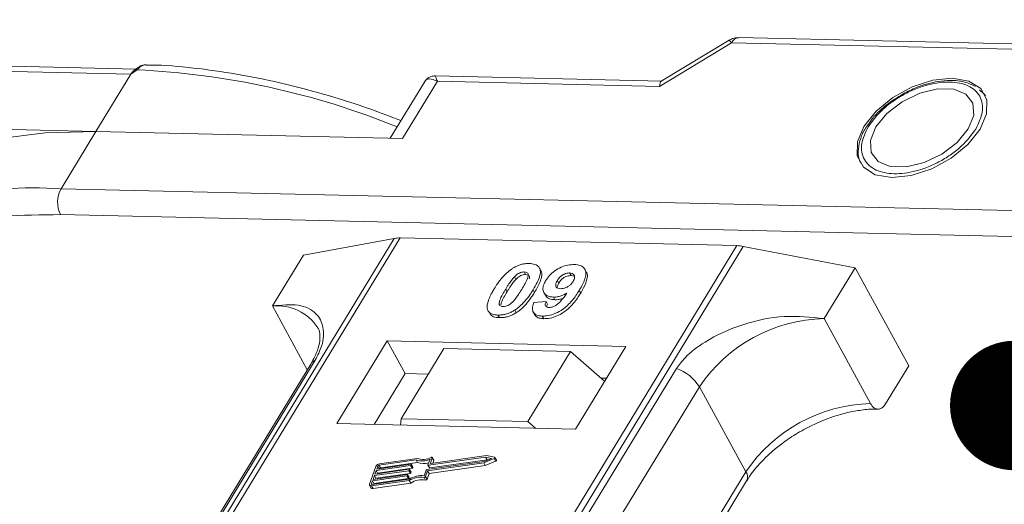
# Model space of a CAD drawing. Header units: millimetres. Extents: x -956 to 636, y -192 to 923.
# Tile 73 of 75: x 471 to 509, y 743 to 761. Entities that reach past the tile are written whole.
import ezdxf

# ---------------------------------------------------------------- set-up
doc = ezdxf.new("R2010")
doc.units = ezdxf.units.MM
doc.styles.get("Standard").update_dxf_attribs({"font": '仿宋_GB2312.ttf', "width": 0.8})
doc.dimstyles.new('ISO-25.1', dxfattribs={"dimtxt": 6, "dimasz": 5, "dimexe": 3.5, "dimexo": 0.625, "dimgap": 1.5, "dimtad": 1, "dimtoh": 1, "dimtxsty": 'Standard', "dimcen": 2.5, "dimadec": 0, "dimazin": 0, "dimtfac": 1, "dimtmove": 0, "dimatfit": 3, "dimfxl": 0, "dimarcsym": 0})

msp = doc.modelspace()

# ---------------------------------------------------------------- linework, layer by layer
at = {"color": 7, "linetype": 'Continuous', "lineweight": 15}
for p, q in [((528.999, 759.893), (498.807, 760.586)), ((495.745, 758.707), (498.515, 760.386)), ((498.426, 760.484), (495.816, 758.902)), ((498.515, 760.386), (528.707, 759.694)), ((475.573, 759.376), (447.944, 760.01)), ((448.021, 759.802), (475.368, 759.175)), ((475.368, 759.175), (474.023, 756.965)), ((475.607, 759.343), (475.368, 759.175)), ((495.832, 758.912), (487.107, 759.112)), ((486.683, 758.874), (485.364, 756.705)), ((485.84, 756.694), (487.184, 758.904)), ((487.184, 758.904), (495.745, 758.707)), ((508.232, 758.435), (508.076, 758.574)), ((508.256, 758.419), (508.311, 758.346)), ((474.023, 756.965), (462.869, 757.221)), ((503.836, 757.303), (503.75, 757.182)), ((472.679, 754.756), (474.023, 756.965)), ((474.023, 756.965), (485.84, 756.694)), ((524.972, 753.556), (472.679, 754.756)), ((524.949, 752.56), (472.656, 753.76)), ((485.522, 752.845), (468.091, 724.198)), ((468.306, 724.193), (485.751, 752.862)), ((498.724, 752.565), (481.279, 723.895)), ((482.021, 752.201), (485.522, 752.845)), ((485.751, 752.862), (498.724, 752.565)), ((482.021, 752.201), (480.825, 750.237)), ((481.546, 723.889), (498.977, 752.537)), ((498.977, 752.537), (503.283, 751.713)), ((490.532, 751.55), (490.587, 751.449)), ((491.17, 751.606), (491.115, 751.707)), ((492.335, 751.409), (492.28, 751.51)), ((492.92, 751.554), (492.865, 751.655)), ((502.087, 749.749), (503.283, 751.713)), ((503.283, 751.713), (505.352, 747.931)), ((490.154, 751.363), (490.209, 751.262)), ((491.812, 751.223), (491.867, 751.122)), ((492.335, 751.409), (492.437, 751.388)), ((489.817, 750.89), (489.872, 750.79)), ((490.93, 750.761), (490.875, 750.862)), ((491.288, 750.759), (491.343, 750.658)), ((492.709, 750.738), (492.654, 750.839)), ((490.908, 750.376), (491.375, 750.407)), ((491.375, 750.407), (491.43, 750.306)), ((491.661, 750.579), (491.716, 750.478)), ((480.825, 750.237), (482.171, 747.777)), ((489.18, 749.998), (489.236, 749.897)), ((490.166, 750.075), (490.221, 749.975)), ((490.879, 750.003), (490.935, 749.902)), ((489.52, 749.888), (489.576, 749.787)), ((491.227, 749.849), (491.282, 749.748)), ((503.881, 746.471), (502.087, 749.749)), ((485.25, 748.891), (483.308, 745.699)), ((494.445, 748.68), (485.25, 748.891)), ((485.25, 748.891), (485.94, 747.63)), ((485.785, 745.891), (487.428, 748.592)), ((492.313, 748.48), (487.428, 748.592)), ((492.313, 748.48), (490.669, 745.779)), ((493.628, 747.338), (492.313, 748.48)), ((492.502, 745.488), (494.445, 748.68)), ((470.224, 728.009), (482.474, 748.142)), ((482.302, 747.993), (470.052, 727.86)), ((496.397, 747.822), (484.147, 727.69)), ((485.94, 747.63), (484.745, 745.666)), ((486.83, 747.609), (485.94, 747.63)), ((504.455, 746.458), (505.352, 747.931)), ((493.697, 747.452), (493.491, 747.457)), ((485.033, 726.988), (497.283, 747.121)), ((499.077, 743.843), (497.283, 747.121)), ((485.766, 745.642), (485.785, 745.891)), ((485.785, 745.891), (490.669, 745.779)), ((490.669, 745.779), (490.964, 745.523)), ((483.308, 745.699), (492.502, 745.488)), ((486.364, 744.3), (484.934, 744.096)), ((486.408, 744.36), (484.954, 744.153)), ((486.419, 744.199), (486.364, 744.3)), ((486.775, 743.927), (488.982, 744.24)), ((486.823, 744.109), (486.902, 744.328)), ((489.044, 744.411), (486.836, 744.097)), ((486.891, 743.996), (489.099, 744.31)), ((486.916, 744.176), (486.99, 744.381)), ((489.079, 744.47), (486.93, 744.164)), ((487.045, 744.295), (486.99, 744.396)), ((486.99, 744.381), (487.045, 744.28)), ((487.008, 744.176), (487.045, 744.28)), ((488.977, 744.186), (489.37, 744.352)), ((488.982, 744.24), (489.272, 744.362)), ((489.032, 744.085), (489.425, 744.251)), ((489.272, 744.362), (489.044, 744.411)), ((489.099, 744.31), (489.044, 744.411)), ((489.389, 744.404), (489.079, 744.47)), ((489.099, 744.31), (489.131, 744.303)), ((489.37, 744.352), (489.425, 744.251)), ((489.457, 744.295), (489.402, 744.395)), ((484.814, 744.052), (484.569, 743.372)), ((486.083, 743.883), (484.755, 743.694)), ((484.775, 743.751), (486.103, 743.939)), ((484.826, 743.893), (484.775, 743.751)), ((486.154, 744.081), (484.826, 743.893)), ((484.881, 743.792), (484.826, 743.893)), ((484.846, 743.949), (486.175, 744.138)), ((484.887, 744.063), (484.846, 743.949)), ((484.881, 743.792), (486.209, 743.98)), ((484.942, 743.963), (484.887, 744.063)), ((484.934, 744.096), (484.989, 743.996)), ((484.989, 743.996), (486.419, 744.199)), ((486.138, 743.782), (486.083, 743.883)), ((486.116, 743.928), (486.106, 743.899)), ((486.161, 743.799), (486.106, 743.899)), ((486.171, 743.834), (486.116, 743.935)), ((486.172, 743.827), (486.116, 743.928)), ((486.209, 743.98), (486.154, 744.081)), ((486.188, 744.126), (486.178, 744.098)), ((486.233, 743.997), (486.178, 744.098)), ((486.243, 744.033), (486.188, 744.134)), ((486.243, 744.026), (486.188, 744.126)), ((486.233, 743.997), (486.243, 744.026)), ((486.673, 743.691), (486.751, 743.91)), ((486.731, 743.659), (486.809, 743.878)), ((486.809, 743.878), (488.977, 744.186)), ((486.865, 743.777), (486.809, 743.878)), ((486.823, 744.102), (486.878, 744.001)), ((486.891, 743.996), (486.836, 744.097)), ((499.077, 743.843), (486.861, 723.767)), ((486.865, 743.777), (489.032, 744.085)), ((486.923, 744.165), (486.916, 744.176)), ((489.032, 744.085), (488.977, 744.186)), ((484.683, 743.495), (484.643, 743.382)), ((484.649, 743.302), (486.102, 743.508)), ((484.669, 743.359), (486.099, 743.562)), ((486.011, 743.684), (484.683, 743.495)), ((484.738, 743.395), (484.683, 743.495)), ((484.704, 743.552), (486.032, 743.741)), ((484.755, 743.694), (484.704, 743.552)), ((484.738, 743.395), (486.067, 743.583)), ((484.81, 743.593), (484.755, 743.694)), ((484.8, 743.566), (484.81, 743.593)), ((484.81, 743.593), (486.138, 743.782)), ((484.871, 743.764), (484.881, 743.792)), ((486.067, 743.583), (486.011, 743.684)), ((486.045, 743.729), (486.035, 743.701)), ((486.09, 743.6), (486.035, 743.701)), ((486.1, 743.636), (486.045, 743.737)), ((486.045, 743.729), (486.1, 743.628)), ((486.09, 743.6), (486.1, 743.628)), ((486.157, 743.408), (486.102, 743.508)), ((486.161, 743.799), (486.172, 743.827)), ((486.669, 743.626), (486.724, 743.525)), ((486.786, 743.558), (486.731, 743.659)), ((486.786, 743.558), (486.865, 743.777)), ((487.099, 723.762), (499.104, 743.49)), ((484.57, 743.328), (484.626, 743.227)), ((484.643, 743.382), (484.655, 743.359)), ((484.704, 743.201), (484.649, 743.302)), ((484.704, 743.201), (486.157, 743.408)), ((484.729, 743.367), (484.738, 743.395))]:
    msp.add_line(p, q, dxfattribs=at)
at = {"color": 7, "linetype": 'Continuous', "lineweight": 15, "flags": 128}
for points in [[(475.607, 759.343), (475.594, 759.351), (475.582, 759.358), (475.571, 759.361), (475.562, 759.363), (475.555, 759.363), (475.549, 759.36), (475.545, 759.355), (475.543, 759.348)], [(507.03, 759.021), (506.28, 758.943), (505.49, 758.685), (504.736, 758.273), (504.093, 757.747), (503.623, 757.157), (503.373, 756.563), (503.366, 756.022), (503.604, 755.587), (504.064, 755.301), (504.699, 755.191), (505.449, 755.269), (506.239, 755.526), (506.993, 755.939), (507.636, 756.465), (508.106, 757.055), (508.356, 757.649), (508.363, 758.19), (508.125, 758.625), (507.665, 758.911), (507.03, 759.021)], [(504.083, 757.147), (503.874, 756.624), (503.904, 756.159), (504.172, 755.808), (504.643, 755.614), (505.262, 755.6), (505.953, 755.767), (506.634, 756.096), (507.222, 756.547), (507.646, 757.065), (507.855, 757.588), (507.825, 758.053), (507.557, 758.404), (507.086, 758.598), (506.467, 758.612), (505.776, 758.445), (505.095, 758.116), (504.507, 757.665), (504.083, 757.147)], [(474.023, 756.965), (472.062, 756.919), (470.223, 756.688), (468.527, 756.275), (466.993, 755.684), (465.636, 754.923), (464.473, 753.998), (463.516, 752.921), (463.373, 752.721)], [(486.947, 744.399), (486.956, 744.403), (486.966, 744.405), (486.974, 744.405), (486.982, 744.403), (486.987, 744.399), (486.991, 744.394), (486.992, 744.388), (486.99, 744.381)], [(489.389, 744.404), (489.397, 744.401), (489.402, 744.396), (489.403, 744.389), (489.402, 744.381), (489.397, 744.372), (489.39, 744.364), (489.381, 744.357), (489.37, 744.352)], [(489.425, 744.251), (489.436, 744.256), (489.445, 744.263), (489.453, 744.272), (489.457, 744.28), (489.459, 744.288), (489.457, 744.295)], [(486.103, 743.939), (486.107, 743.94), (486.11, 743.939), (486.113, 743.938), (486.115, 743.937), (486.116, 743.935), (486.117, 743.933), (486.117, 743.931), (486.116, 743.928)], [(486.175, 744.138), (486.178, 744.138), (486.181, 744.138), (486.184, 744.137), (486.186, 744.136), (486.188, 744.134), (486.188, 744.132), (486.188, 744.129), (486.188, 744.126)], [(486.836, 744.097), (486.832, 744.097), (486.829, 744.097), (486.827, 744.098), (486.824, 744.1), (486.823, 744.101), (486.822, 744.104), (486.822, 744.106), (486.823, 744.109)], [(486.93, 744.164), (486.926, 744.164), (486.923, 744.165), (486.92, 744.165), (486.918, 744.167), (486.917, 744.169), (486.916, 744.171), (486.916, 744.173), (486.916, 744.176)], [(486.032, 743.741), (486.035, 743.741), (486.038, 743.741), (486.041, 743.74), (486.043, 743.738), (486.045, 743.737), (486.046, 743.734), (486.046, 743.732), (486.045, 743.729)], [(484.649, 743.302), (484.628, 743.301), (484.609, 743.303), (484.593, 743.308), (484.58, 743.316), (484.571, 743.327), (484.566, 743.34), (484.565, 743.355), (484.569, 743.372)], [(484.643, 743.382), (484.641, 743.377), (484.641, 743.371), (484.643, 743.367), (484.646, 743.363), (484.65, 743.361), (484.656, 743.359), (484.662, 743.358), (484.669, 743.359)]]:
    msp.add_lwpolyline(points, dxfattribs=at)
at = {"color": 7, "linetype": 'Continuous', "lineweight": 15}
for centre, radius, start, end in [((498.834, 760.233), 0.354, 94.3757, 154.3004), ((498.329, 760.307), 0.201, 23.1821, 61.5127), ((474.22, 729.045), 30.33, 67.8978, 87.3791), ((471.662, 740.694), 14.099, 85.8654, 121.5842), ((473.628, 754.236), 1.082, 151.2883, 206.0774), ((485.719, 751.739), 1.123, 88.3644, 100.0749), ((498.683, 751.026), 1.539, 78.9596, 88.4511), ((481.018, 748.391), 1.856, 32.7281, 95.9449), ((502.222, 743.799), 5.951, 91.2925, 146.0732), ((482.632, 747.787), 0.389, 114.0472, 148.0355), ((495.883, 746.263), 1.642, 31.4947, 71.765), ((504.015, 740.521), 5.951, 91.2925, 146.0732), ((486.597, 744.987), 0.726, 251.2927, 294.8085), ((486.633, 744.975), 0.655, 249.8549, 298.6145), ((487.03, 744.287), 0.0171, 336.1246, 26.8104), ((484.978, 743.972), 0.183, 97.4207, 153.8527), ((484.942, 744.036), 0.0609, 97.4207, 153.8527), ((484.997, 743.935), 0.0615, 97.5763, 152.4403), ((486.079, 743.913), 0.0305, 277.4207, 333.8527), ((486.15, 744.111), 0.0305, 277.4207, 333.8527), ((486.164, 743.83), 0.00882, 336.9348, 26.0002), ((486.205, 744.011), 0.0305, 277.4207, 333.8527), ((486.235, 744.029), 0.00882, 336.9348, 26.0002), ((486.645, 744.841), 0.68, 250.6487, 287.8017), ((486.779, 743.897), 0.0305, 97.4207, 153.8527), ((486.888, 744.008), 0.0119, 216.6597, 287.1115), ((498.804, 743.645), 0.338, 332.7392, 35.9387), ((486.008, 743.714), 0.0305, 277.4207, 333.8527), ((486.063, 743.613), 0.0305, 277.4207, 333.8527), ((486.582, 742.757), 0.939, 84.4424, 120.9301), ((486.092, 743.632), 0.00882, 336.9348, 26.0002), ((486.536, 742.839), 0.798, 80.3986, 122.9491), ((486.134, 743.812), 0.0305, 277.4207, 333.8527), ((486.591, 742.738), 0.798, 80.3986, 122.9491), ((486.677, 743.684), 0.0589, 261.7629, 334.647), ((486.733, 743.583), 0.0589, 261.7629, 334.647), ((484.683, 743.269), 0.0713, 216.6597, 287.1115)]:
    msp.add_arc(centre, radius, start, end, dxfattribs=at)
msp.add_ellipse((496.021, 758.203), major_axis=(-0.189, 0.706), ratio=0.289398, start_param=0.084261, end_param=0.701056, dxfattribs=at)
for points, knots in [([(498.807, 760.583), (498.722, 760.58), (498.586, 760.576), (498.473, 760.502), (498.431, 760.475)], [0, 0, 0, 0, 0.626203, 1, 1, 1, 1]), ([(475.939, 759.538), (475.904, 759.535), (475.829, 759.53), (475.694, 759.472), (475.604, 759.402), (475.549, 759.36)], [0, 0, 0, 0, 0.2496368, 0.538323, 1, 1, 1, 1]), ([(475.972, 759.538), (475.968, 759.539), (475.937, 759.548), (475.872, 759.53), (475.781, 759.491), (475.694, 759.425), (475.634, 759.369), (475.607, 759.343)], [0, 0, 0, 0, 0.0330436, 0.2854264, 0.5318753, 0.785768, 1, 1, 1, 1]), ([(485.779, 757.387), (485.393, 757.536), (484.464, 757.895), (482.974, 758.367), (481.313, 758.813), (479.639, 759.164), (477.979, 759.403), (476.75, 759.525), (476.098, 759.529), (475.971, 759.53)], [0, 0, 0, 0, 0.114988, 0.276983, 0.443362, 0.612888, 0.784719, 0.958276, 1, 1, 1, 1]), ([(475.555, 759.362), (475.544, 759.355), (475.524, 759.34), (475.503, 759.325), (475.493, 759.317)], [0, 0, 0, 0, 0.518796, 1, 1, 1, 1]), ([(487.105, 759.112), (487.054, 759.109), (486.966, 759.103), (486.819, 759.035), (486.752, 758.958), (486.715, 758.916)], [0, 0, 0, 0, 0.3893829, 0.6668621, 1, 1, 1, 1]), ([(487.106, 759.107), (487.106, 759.108), (487.105, 759.128), (487.124, 759.061), (487.164, 758.956), (487.184, 758.904)], [0, 0, 0, 0, 0.044563, 0.521846, 1, 1, 1, 1]), ([(487.184, 758.904), (487.073, 758.949), (486.9, 759.019), (486.744, 758.965), (486.687, 758.874), (486.661, 758.833)], [0, 0, 0, 0, 0.498413, 0.772928, 1, 1, 1, 1]), ([(503.796, 757.153), (503.959, 757.375), (504.211, 757.717), (504.719, 758.123), (505.157, 758.398), (505.626, 758.621), (506.238, 758.823), (506.966, 758.917), (507.562, 758.792), (507.914, 758.568), (508.103, 758.331), (508.2, 758.044), (508.207, 757.626), (508.041, 757.281), (507.933, 757.058)], [0, 0, 0, 0, 0.1197215, 0.184837, 0.25, 0.3151155, 0.3802785, 0.5, 0.6197215, 0.684837, 0.75, 0.8151155, 0.8802785, 1, 1, 1, 1]), ([(507.932, 758.702), (507.794, 758.767), (507.509, 758.902), (507.001, 758.95), (506.517, 758.909), (506.077, 758.812), (505.623, 758.664), (505.312, 758.508), (505.144, 758.423)], [0, 0, 0, 0, 0.1912901, 0.3970639, 0.559818, 0.6867563, 0.8302953, 1, 1, 1, 1]), ([(505.144, 758.423), (504.918, 758.286), (504.603, 758.095), (504.216, 757.754), (503.985, 757.523), (503.87, 757.353), (503.836, 757.303)], [0, 0, 0, 0, 0.431946, 0.604262, 0.884419, 1, 1, 1, 1]), ([(503.75, 757.182), (503.728, 757.151), (503.613, 756.994), (503.485, 756.695), (503.393, 756.297), (503.395, 755.961), (503.485, 755.792), (503.514, 755.737)], [0, 0, 0, 0, 0.062547, 0.320218, 0.586185, 0.865747, 1, 1, 1, 1]), ([(507.933, 757.058), (507.77, 756.837), (507.518, 756.495), (507.01, 756.088), (506.572, 755.814), (506.103, 755.591), (505.491, 755.389), (504.763, 755.295), (504.167, 755.42), (503.815, 755.644), (503.626, 755.881), (503.529, 756.168), (503.522, 756.586), (503.688, 756.931), (503.796, 757.153)], [0, 0, 0, 0, 0.1197215, 0.184837, 0.25, 0.3151155, 0.3802785, 0.5, 0.6197215, 0.684837, 0.75, 0.8151155, 0.8802785, 1, 1, 1, 1]), ([(472.656, 753.76), (471.91, 753.754), (470.394, 753.741), (468.296, 753.403), (466.517, 752.848), (465.229, 752.257), (464.638, 751.834), (464.429, 751.684)], [0, 0, 0, 0, 0.228681, 0.464455, 0.706869, 0.896356, 1, 1, 1, 1]), ([(490.086, 751.69), (490.126, 751.714), (490.208, 751.763), (490.34, 751.817), (490.473, 751.855), (490.582, 751.872), (490.667, 751.877), (490.71, 751.877), (490.731, 751.877)], [0, 0, 0, 0, 0.193776, 0.3936, 0.587864, 0.788908, 0.894169, 1, 1, 1, 1]), ([(490.731, 751.877), (490.806, 751.871), (490.956, 751.857), (491.099, 751.755), (491.167, 751.607), (491.132, 751.309), (490.984, 751.052), (490.875, 750.862)], [0, 0, 0, 0, 0.147566, 0.296688, 0.431278, 0.580404, 1, 1, 1, 1]), ([(491.358, 751.213), (491.402, 751.279), (491.492, 751.412), (491.701, 751.596), (491.951, 751.738), (492.222, 751.828), (492.385, 751.834), (492.471, 751.837)], [0, 0, 0, 0, 0.197927, 0.397728, 0.597413, 0.790584, 1, 1, 1, 1]), ([(492.471, 751.837), (492.545, 751.83), (492.695, 751.816), (492.841, 751.712), (492.918, 751.559), (492.896, 751.293), (492.775, 751.042), (492.671, 750.868), (492.654, 750.839)], [0, 0, 0, 0, 0.148288, 0.2977445, 0.4437132, 0.6077915, 0.9347078, 1, 1, 1, 1]), ([(489.375, 750.901), (489.416, 750.966), (489.509, 751.115), (489.709, 751.374), (489.916, 751.579), (490.069, 751.679), (490.086, 751.69)], [0, 0, 0, 0, 0.236731, 0.537555, 0.949668, 1, 1, 1, 1]), ([(490.154, 751.363), (490.188, 751.397), (490.244, 751.451), (490.344, 751.512), (490.435, 751.543), (490.496, 751.549), (490.528, 751.55), (490.532, 751.55)], [0, 0, 0, 0, 0.334804, 0.542561, 0.750382, 0.970721, 1, 1, 1, 1]), ([(490.209, 751.262), (490.244, 751.296), (490.299, 751.35), (490.399, 751.411), (490.49, 751.442), (490.552, 751.449), (490.583, 751.449), (490.587, 751.449)], [0, 0, 0, 0, 0.334804, 0.542561, 0.750382, 0.970721, 1, 1, 1, 1]), ([(490.532, 751.55), (490.563, 751.546), (490.619, 751.54), (490.671, 751.501), (490.692, 751.427), (490.665, 751.291), (490.568, 751.098), (490.48, 750.951), (490.436, 750.876)], [0, 0, 0, 0, 0.1046136, 0.1888141, 0.2735119, 0.444127, 0.7194809, 1, 1, 1, 1]), ([(490.587, 751.449), (490.618, 751.446), (490.674, 751.439), (490.726, 751.4), (490.744, 751.346), (490.735, 751.303), (490.73, 751.282)], [0, 0, 0, 0, 0.293658, 0.530016, 0.767769, 1, 1, 1, 1]), ([(490.93, 750.761), (490.969, 750.827), (491.089, 751.031), (491.205, 751.301), (491.223, 751.523), (491.174, 751.584), (491.16, 751.601)], [0, 0, 0, 0, 0.220552, 0.687786, 0.91457, 1, 1, 1, 1]), ([(491.812, 751.223), (491.84, 751.265), (491.885, 751.333), (491.981, 751.42), (492.076, 751.471), (492.18, 751.505), (492.244, 751.508), (492.28, 751.51)], [0, 0, 0, 0, 0.2913202, 0.4655393, 0.6416315, 0.798664, 1, 1, 1, 1]), ([(492.28, 751.51), (492.317, 751.505), (492.391, 751.497), (492.456, 751.437), (492.483, 751.358), (492.461, 751.267), (492.429, 751.208), (492.413, 751.18)], [0, 0, 0, 0, 0.207955, 0.420406, 0.62732, 0.827707, 1, 1, 1, 1]), ([(492.709, 750.738), (492.747, 750.803), (492.863, 751.001), (492.966, 751.268), (492.972, 751.479), (492.922, 751.537), (492.911, 751.549)], [0, 0, 0, 0, 0.227122, 0.68486, 0.934898, 1, 1, 1, 1]), ([(489.817, 750.89), (489.837, 750.923), (489.877, 750.989), (489.935, 751.077), (489.989, 751.156), (490.039, 751.226), (490.092, 751.295), (490.134, 751.34), (490.154, 751.363)], [0, 0, 0, 0, 0.205942, 0.411959, 0.558149, 0.704502, 0.851801, 1, 1, 1, 1]), ([(489.872, 750.79), (489.892, 750.822), (489.933, 750.888), (489.99, 750.976), (490.044, 751.055), (490.094, 751.125), (490.147, 751.194), (490.189, 751.24), (490.209, 751.262)], [0, 0, 0, 0, 0.2059417, 0.4119594, 0.558149, 0.7045024, 0.8518015, 1, 1, 1, 1]), ([(491.661, 750.579), (491.586, 750.587), (491.437, 750.603), (491.3, 750.714), (491.238, 750.867), (491.264, 751.043), (491.33, 751.162), (491.358, 751.213)], [0, 0, 0, 0, 0.2101886, 0.4217733, 0.6236035, 0.8370344, 1, 1, 1, 1]), ([(491.934, 750.905), (491.897, 750.909), (491.828, 750.916), (491.762, 750.964), (491.738, 751.03), (491.754, 751.119), (491.79, 751.184), (491.812, 751.223)], [0, 0, 0, 0, 0.213937, 0.398075, 0.583091, 0.751666, 1, 1, 1, 1]), ([(491.801, 750.944), (491.803, 750.965), (491.809, 751.022), (491.844, 751.083), (491.867, 751.122)], [0, 0, 0, 0, 0.366323, 1, 1, 1, 1]), ([(491.867, 751.122), (491.895, 751.164), (491.94, 751.232), (492.036, 751.319), (492.131, 751.37), (492.236, 751.405), (492.299, 751.407), (492.335, 751.409)], [0, 0, 0, 0, 0.29132, 0.465539, 0.641632, 0.798664, 1, 1, 1, 1]), ([(492.413, 751.18), (492.387, 751.141), (492.343, 751.076), (492.243, 750.994), (492.141, 750.942), (492.033, 750.908), (491.967, 750.906), (491.934, 750.905)], [0, 0, 0, 0, 0.267394, 0.447214, 0.627122, 0.813065, 1, 1, 1, 1]), ([(489.117, 750.102), (489.111, 750.129), (489.098, 750.184), (489.107, 750.302), (489.147, 750.454), (489.219, 750.62), (489.297, 750.77), (489.349, 750.857), (489.375, 750.901)], [0, 0, 0, 0, 0.1184406, 0.2393457, 0.4595932, 0.6849248, 0.8422399, 1, 1, 1, 1]), ([(489.72, 750.215), (489.683, 750.22), (489.623, 750.228), (489.576, 750.273), (489.562, 750.349), (489.591, 750.485), (489.69, 750.677), (489.774, 750.819), (489.817, 750.89)], [0, 0, 0, 0, 0.12537, 0.20229, 0.279179, 0.464758, 0.730582, 1, 1, 1, 1]), ([(489.634, 750.284), (489.637, 750.311), (489.649, 750.403), (489.748, 750.577), (489.831, 750.718), (489.872, 750.79)], [0, 0, 0, 0, 0.166989, 0.580698, 1, 1, 1, 1]), ([(490.436, 750.876), (490.415, 750.844), (490.375, 750.778), (490.318, 750.689), (490.263, 750.61), (490.213, 750.54), (490.16, 750.47), (490.118, 750.425), (490.097, 750.402)], [0, 0, 0, 0, 0.20527, 0.410616, 0.55715, 0.703844, 0.851471, 1, 1, 1, 1]), ([(490.875, 750.862), (490.834, 750.797), (490.74, 750.648), (490.545, 750.394), (490.34, 750.19), (490.188, 750.09), (490.166, 750.075)], [0, 0, 0, 0, 0.237281, 0.538591, 0.932677, 1, 1, 1, 1]), ([(490.221, 749.975), (490.26, 750.001), (490.338, 750.053), (490.468, 750.165), (490.606, 750.307), (490.735, 750.468), (490.842, 750.62), (490.901, 750.714), (490.93, 750.761)], [0, 0, 0, 0, 0.118595, 0.239509, 0.447458, 0.659935, 0.829685, 1, 1, 1, 1]), ([(492.654, 750.839), (492.612, 750.773), (492.487, 750.576), (492.269, 750.304), (491.957, 750.058), (491.668, 749.914), (491.414, 749.852), (491.277, 749.85), (491.227, 749.849)], [0, 0, 0, 0, 0.142337, 0.429127, 0.589943, 0.751205, 0.909895, 1, 1, 1, 1]), ([(491.282, 749.748), (491.363, 749.751), (491.524, 749.757), (491.792, 749.845), (492.056, 749.987), (492.358, 750.239), (492.561, 750.502), (492.679, 750.69), (492.709, 750.738)], [0, 0, 0, 0, 0.14324, 0.28761, 0.430449, 0.591135, 0.89544, 1, 1, 1, 1]), ([(491.353, 750.663), (491.363, 750.639), (491.397, 750.563), (491.526, 750.495), (491.66, 750.483), (491.716, 750.478)], [0, 0, 0, 0, 0.20752, 0.66568, 1, 1, 1, 1]), ([(491.483, 750.175), (491.515, 750.177), (491.581, 750.181), (491.698, 750.227), (491.829, 750.309), (492, 750.485), (492.105, 750.633), (492.176, 750.734)], [0, 0, 0, 0, 0.112015, 0.224355, 0.367768, 0.565827, 1, 1, 1, 1]), ([(492.176, 750.734), (492.135, 750.711), (492.051, 750.664), (491.94, 750.622), (491.852, 750.598), (491.787, 750.586), (491.723, 750.58), (491.681, 750.579), (491.661, 750.579)], [0, 0, 0, 0, 0.2434912, 0.4962659, 0.6182099, 0.7417038, 0.8701584, 1, 1, 1, 1]), ([(482.474, 748.142), (482.568, 748.33), (482.809, 748.809), (482.819, 749.445), (482.535, 750.009), (481.883, 750.341), (481.177, 750.271), (480.825, 750.237)], [0, 0, 0, 0, 0.1257134, 0.3212757, 0.5244662, 0.763484, 1, 1, 1, 1]), ([(490.097, 750.402), (490.063, 750.369), (490.008, 750.314), (489.909, 750.254), (489.819, 750.223), (489.757, 750.216), (489.725, 750.215), (489.72, 750.215)], [0, 0, 0, 0, 0.333678, 0.540413, 0.747264, 0.961209, 1, 1, 1, 1]), ([(491.227, 749.849), (491.152, 749.856), (491.017, 749.869), (490.891, 749.963), (490.835, 750.103), (490.858, 750.251), (490.897, 750.349), (490.908, 750.376)], [0, 0, 0, 0, 0.242788, 0.438865, 0.634801, 0.900936, 1, 1, 1, 1]), ([(491.375, 750.407), (491.359, 750.368), (491.334, 750.307), (491.343, 750.235), (491.38, 750.196), (491.431, 750.178), (491.469, 750.176), (491.483, 750.175)], [0, 0, 0, 0, 0.344714, 0.529059, 0.714209, 0.892196, 1, 1, 1, 1]), ([(491.399, 750.193), (491.401, 750.214), (491.404, 750.25), (491.422, 750.289), (491.43, 750.306)], [0, 0, 0, 0, 0.569737, 1, 1, 1, 1]), ([(491.716, 750.478), (491.755, 750.479), (491.836, 750.481), (491.942, 750.504), (492.004, 750.526), (492.022, 750.532)], [0, 0, 0, 0, 0.409454, 0.83528, 1, 1, 1, 1]), ([(489.52, 749.888), (489.483, 749.89), (489.407, 749.894), (489.306, 749.918), (489.22, 749.959), (489.166, 750.009), (489.134, 750.059), (489.123, 750.087), (489.117, 750.102)], [0, 0, 0, 0, 0.192635, 0.388697, 0.582015, 0.783044, 0.890959, 1, 1, 1, 1]), ([(490.166, 750.075), (490.125, 750.051), (490.043, 750.003), (489.912, 749.948), (489.778, 749.91), (489.67, 749.893), (489.584, 749.888), (489.542, 749.888), (489.52, 749.888)], [0, 0, 0, 0, 0.193769, 0.393564, 0.587886, 0.789131, 0.894283, 1, 1, 1, 1]), ([(489.576, 749.787), (489.615, 749.787), (489.694, 749.788), (489.82, 749.806), (489.953, 749.842), (490.065, 749.888), (490.155, 749.934), (490.199, 749.961), (490.221, 749.975)], [0, 0, 0, 0, 0.193594, 0.390501, 0.584817, 0.78683, 0.892868, 1, 1, 1, 1]), ([(490.937, 749.904), (490.966, 749.866), (491.021, 749.792), (491.16, 749.755), (491.251, 749.75), (491.282, 749.748)], [0, 0, 0, 0, 0.415852, 0.802138, 1, 1, 1, 1]), ([(489.238, 749.899), (489.248, 749.888), (489.277, 749.856), (489.35, 749.822), (489.434, 749.799), (489.512, 749.79), (489.554, 749.788), (489.576, 749.787)], [0, 0, 0, 0, 0.143925, 0.415852, 0.697483, 0.848301, 1, 1, 1, 1]), ([(502.087, 749.749), (501.583, 749.803), (500.574, 749.913), (498.937, 749.574), (497.63, 748.974), (496.78, 748.345), (496.501, 747.964), (496.397, 747.822)], [0, 0, 0, 0, 0.249096, 0.498243, 0.745205, 0.90541, 1, 1, 1, 1]), ([(482.573, 749.392), (482.582, 749.38), (482.637, 749.306), (482.666, 749.142), (482.653, 748.819), (482.545, 748.434), (482.381, 748.136), (482.301, 747.992)], [0, 0, 0, 0, 0.054359, 0.333223, 0.559722, 0.78604, 1, 1, 1, 1]), ([(501.307, 745.47), (501.588, 745.611), (501.981, 745.808), (502.572, 746.015), (503.063, 746.151), (503.609, 746.239), (503.982, 746.272), (504.149, 746.257), (504.161, 746.256)], [0, 0, 0, 0, 0.288391, 0.40474, 0.594322, 0.785544, 0.984773, 1, 1, 1, 1]), ([(504.455, 746.458), (504.419, 746.408), (504.345, 746.309), (504.208, 746.248), (504.071, 746.265), (503.957, 746.348), (503.903, 746.436), (503.881, 746.471)], [0, 0, 0, 0, 0.2146939, 0.4293877, 0.6440816, 0.8587754, 1, 1, 1, 1]), ([(499.116, 743.492), (499.155, 743.56), (499.292, 743.799), (499.618, 744.182), (500.039, 744.593), (500.483, 744.952), (500.904, 745.241), (501.199, 745.409), (501.307, 745.47)], [0, 0, 0, 0, 0.097286, 0.340622, 0.525469, 0.686972, 0.885597, 1, 1, 1, 1])]:
    msp.add_open_spline(points, degree=3, knots=knots, dxfattribs=at)
msp.add_open_spline([(475.368, 759.175), (475.394, 759.213), (475.446, 759.289), (475.511, 759.328), (475.543, 759.348)], degree=3, dxfattribs=at)

# ---------------------------------------------------------------- leaders
at = {"color": 5, "lineweight": 9}
for points in [[(456.311, 757.81), (465.877, 782.746), (473.337, 782.746)], [(509.444, 746.399), (519.86, 781.383), (527.32, 781.383)]]:
    msp.add_leader(points, dimstyle='ISO-25.1', override={"dimgap": 1.5, "dimtad": 0, "dimldrblk": 'Dot'}, dxfattribs=at)

doc.saveas('drawing.dxf')
